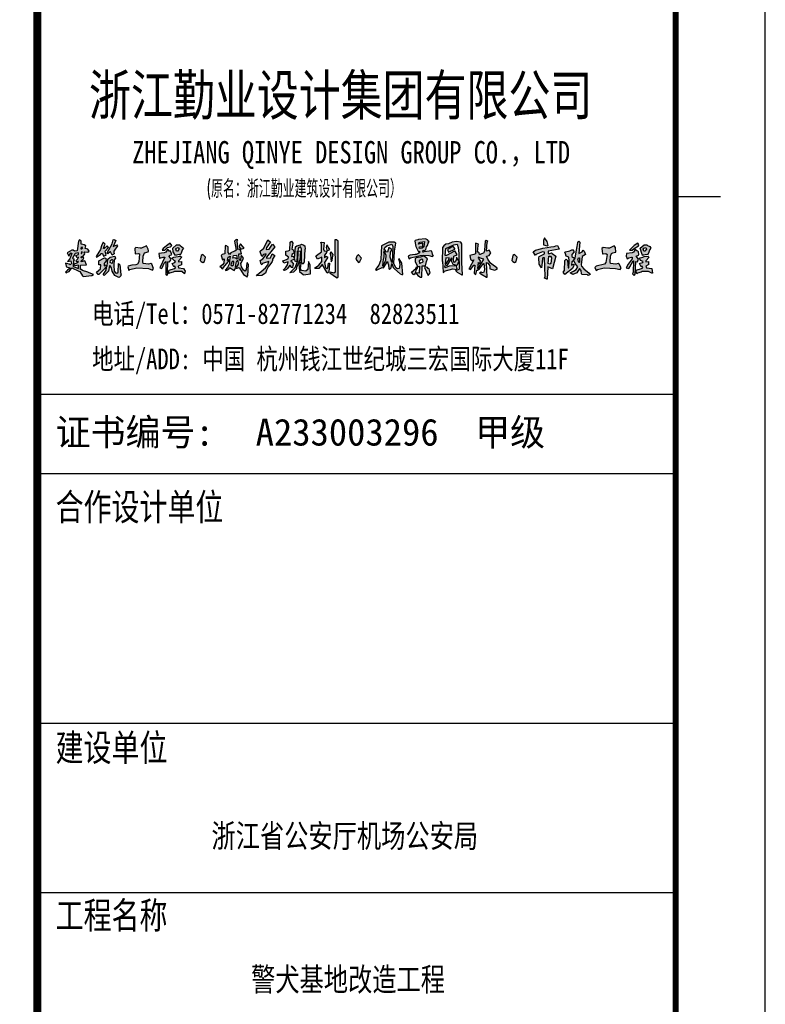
# Model space of a CAD drawing. Extents: x -345179 to -55199, y 109828 to 309166.
# Tile 18 of 30: x -179589 to -171270, y 272958 to 283944. Entities that reach past the tile are written whole.
import ezdxf
from ezdxf.enums import TextEntityAlignment as Align

# ---------------------------------------------------------------- set-up
doc = ezdxf.new("R2010")
doc.units = 0
doc.header["$LTSCALE"] = 1000
doc.header["$MEASUREMENT"] = 0
doc.layers.get('0').update_dxf_attribs({"color": 252})
doc.layers.add('图框', color=103, linetype='Continuous')
doc.styles.add('TSSD_Dimension', font='Tssdeng.shx', dxfattribs={"width": 0.7, "bigfont": 'tssdchn.shx'})
doc.styles.add('图框', font='txt', dxfattribs={"width": 0.8})

# ---------------------------------------------------------------- blocks, each defined once
blk = doc.blocks.new('艺术字')
h = blk.add_hatch(color=256)
h.dxf.hatch_style = 1
h.paths.add_polyline_path([(14.706, -0.076), (14.72, -0.049), (14.734, -0.049), (14.748, 0.285), (14.79, 0.271), (14.804, 0.299), (14.818, 0.34), (14.762, 0.424), (14.818, 0.451), (14.831, 0.465), (14.818, 0.535), (14.804, 0.549), (14.776, 0.562), (14.734, 0.59), (14.706, 0.549), (14.693, 0.521), (14.651, 0.507), (14.512, 0.493), (14.498, 0.424), (14.526, 0.354), (14.568, 0.382), (14.637, 0.396), (14.651, 0.396), (14.651, 0.354), (14.554, 0.215), (14.498, 0.118), (14.568, 0.104), (14.595, 0.146), (14.679, 0.299), (14.693, 0.299), (14.679, 0.007), (14.665, -0.035)])
h.paths.add_polyline_path([(14.776, -0.035), (14.748, 0.049), (14.762, 0.062), (14.901, 0.104), (14.929, 0.118), (14.915, 0.16), (14.887, 0.146), (14.859, 0.201), (14.845, 0.229), (14.859, 0.243), (14.929, 0.257), (14.943, 0.285), (14.873, 0.312), (14.845, 0.368), (14.859, 0.382), (14.929, 0.396), (14.97, 0.41), (15.068, 0.424), (15.081, 0.396), (15.095, 0.396), (15.012, 0.299), (15.012, 0.271), (15.081, 0.285), (15.081, 0.201), (15.068, 0.201), (15.012, 0.16), (15.026, 0.118), (15.165, 0.104), (15.179, -0.021), (15.165, -0.021), (15.081, 0.021), (14.915, 0.021), (14.887, 0.007), (14.79, -0.021)])
h.paths.add_polyline_path([(14.97, 0.549), (14.956, 0.549), (14.943, 0.604), (14.956, 0.632), (15.012, 0.646), (15.026, 0.604), (14.984, 0.549)], flags=16)
h.paths.add_polyline_path([(14.929, 0.437), (14.915, 0.465), (14.859, 0.632), (14.97, 0.715), (15.04, 0.715), (15.054, 0.701), (15.109, 0.674), (15.137, 0.632), (15.109, 0.59), (15.068, 0.479), (15.054, 0.451), (15.04, 0.465), (14.943, 0.451)])
h.paths.add_polyline_path([(14.582, 0.576), (14.651, 0.576), (14.706, 0.618), (14.818, 0.687), (14.831, 0.715), (14.804, 0.757), (14.706, 0.701)])
h.paths.add_polyline_path([(13.721, 0.049), (13.762, 0.076), (13.929, 0.118), (14.22, 0.104), (14.345, 0.076), (14.373, 0.118), (14.318, 0.215), (14.29, 0.229), (14.234, 0.215), (14.095, 0.229), (14.082, 0.271), (14.095, 0.424), (14.123, 0.493), (14.151, 0.507), (14.22, 0.521), (14.234, 0.521), (14.22, 0.646), (14.193, 0.687), (14.068, 0.632), (14.026, 0.632), (13.901, 0.646), (13.873, 0.618), (13.887, 0.479), (13.901, 0.479), (13.97, 0.493), (14.012, 0.465), (13.97, 0.257), (13.943, 0.215), (13.721, 0.16), (13.693, 0.132)])
h.paths.add_polyline_path([(13.512, -0.076), (13.498, -0.062), (13.359, -0.049), (13.346, -0.035), (13.332, 0.049), (13.29, 0.104), (13.221, -0.007), (13.123, -0.049), (13.054, -0.007), (13.137, 0.035), (13.207, 0.076), (13.248, 0.146), (13.179, 0.229), (13.165, 0.271), (13.137, 0.299), (13.096, 0.271), (13.082, 0.187), (13.137, 0.215), (13.151, 0.201), (13.137, 0.16), (13.109, 0.104), (12.915, -0.049), (12.873, 0.007), (12.901, 0.049), (12.915, 0.312), (12.943, 0.34), (12.984, 0.312), (12.998, 0.118), (13.012, 0.118), (13.026, 0.299), (13.012, 0.396), (12.943, 0.424), (12.929, 0.479), (12.915, 0.521), (12.929, 0.535), (13.04, 0.562), (13.109, 0.59), (13.151, 0.535), (13.096, 0.465), (13.096, 0.41), (13.123, 0.396), (13.151, 0.382), (13.137, 0.299), (13.179, 0.368), (13.207, 0.535), (13.234, 0.674), (13.248, 0.771), (13.276, 0.812), (13.304, 0.785), (13.276, 0.493), (13.359, 0.535), (13.387, 0.576), (13.415, 0.549), (13.443, 0.465), (13.359, 0.41), (13.332, 0.201), (13.346, 0.16), (13.401, 0.09), (13.54, -0.021), (13.568, -0.049)])
h.paths.add_polyline_path([(13.29, 0.257), (13.276, 0.257), (13.248, 0.34), (13.262, 0.382), (13.29, 0.382)], flags=16)
h.paths.add_polyline_path([(12.457, 0.687), (12.485, 0.701), (12.457, 0.799), (12.387, 0.896), (12.36, 0.826), (12.36, 0.715)])
h.paths.add_polyline_path([(12.526, 0.215), (12.485, 0.229), (12.498, 0.424), (12.54, 0.424), (12.568, 0.382), (12.554, 0.229)], flags=16)
h.paths.add_polyline_path([(12.443, -0.174), (12.415, -0.16), (12.387, -0.146), (12.401, -0.104), (12.387, 0.382), (12.346, 0.382), (12.332, 0.354), (12.318, 0.187), (12.304, 0.118), (12.248, 0.215), (12.235, 0.382), (12.248, 0.41), (12.387, 0.479), (12.387, 0.521), (12.332, 0.535), (12.165, 0.465), (12.151, 0.437), (12.096, 0.535), (12.151, 0.576), (12.318, 0.618), (12.346, 0.632), (12.457, 0.646), (12.554, 0.66), (12.637, 0.674), (12.679, 0.687), (12.721, 0.701), (12.748, 0.646), (12.762, 0.604), (12.485, 0.549), (12.485, 0.493), (12.526, 0.493), (12.568, 0.507), (12.582, 0.493), (12.679, 0.424), (12.596, 0.09), (12.471, 0.146), (12.457, -0.174)])
h.paths.add_polyline_path([(11.61, 0.257), (11.651, 0.285), (11.679, 0.396), (11.61, 0.465), (11.568, 0.437), (11.54, 0.312), (11.568, 0.285)])
h.paths.add_polyline_path([(10.888, -0.118), (10.901, -0.118), (10.888, 0.257), (10.915, 0.243), (10.971, 0.174), (10.971, 0.16), (10.971, 0.09), (11.096, 0.062), (11.165, 0.09), (11.151, 0.118), (11.026, 0.215), (10.985, 0.243), (10.915, 0.34), (10.888, 0.424), (10.957, 0.437), (10.999, 0.507), (10.957, 0.576), (10.888, 0.549), (10.901, 0.785), (10.915, 0.799), (10.874, 0.826), (10.846, 0.812), (10.832, 0.576), (10.818, 0.507), (10.721, 0.465), (10.707, 0.465), (10.693, 0.507), (10.665, 0.521), (10.651, 0.521), (10.665, 0.701), (10.679, 0.729), (10.651, 0.743), (10.596, 0.757), (10.596, 0.479), (10.554, 0.465), (10.457, 0.437), (10.471, 0.34), (10.513, 0.312), (10.554, 0.326), (10.443, 0.118), (10.429, 0.09), (10.471, 0.076), (10.554, 0.187), (10.582, 0.187), (10.568, -0.021), (10.61, -0.049), (10.638, 0.062), (10.651, 0.062), (10.707, 0.09), (10.804, 0.229), (10.818, 0.229), (10.832, 0.076), (10.818, 0.007), (10.776, -0.007), (10.749, 0.007), (10.707, -0.021), (10.735, -0.035)])
h.paths.add_polyline_path([(10.665, 0.104), (10.818, 0.34), (10.721, 0.368), (10.721, 0.382), (10.679, 0.396), (10.665, 0.368), (10.721, 0.299), (10.707, 0.215), (10.665, 0.257), (10.651, 0.104)], flags=16)
h.paths.add_polyline_path([(10.249, -0.062), (10.263, -0.062), (10.249, 0.257), (10.249, 0.743), (10.221, 0.785), (10.11, 0.799), (9.999, 0.785), (9.902, 0.743), (9.832, 0.729), (9.777, 0.687), (9.749, 0.646), (9.735, 0.285), (9.749, 0.285), (9.763, 0.007), (9.777, -0.007), (9.79, 0.035), (10.013, 0.09), (10.11, 0.076), (10.124, 0.104), (10.11, 0.174), (9.915, 0.16), (9.818, 0.118), (9.804, 0.174), (9.874, 0.187), (9.985, 0.382), (9.971, 0.299), (10.013, 0.215), (10.11, 0.187), (10.138, 0.201), (10.165, 0.285), (10.152, 0.326), (10.11, 0.396), (10.096, 0.326), (10.082, 0.285), (10.054, 0.257), (10.027, 0.299), (10.04, 0.424), (10.096, 0.451), (10.124, 0.465), (10.068, 0.562), (10.054, 0.549), (9.846, 0.437), (9.818, 0.437), (9.832, 0.618), (10.04, 0.715), (10.124, 0.729), (10.152, 0.646), (10.165, 0.493), (10.179, 0.09), (10.165, 0.076), (10.124, 0.062), (10.082, 0.049), (10.124, 0.007)])
h.paths.add_polyline_path([(9.902, 0.521), (10.068, 0.604), (10.068, 0.618), (10.027, 0.66), (10.013, 0.674), (9.999, 0.66), (9.874, 0.59)], flags=17)
h.paths.add_polyline_path([(9.832, 0.215), (9.846, 0.229), (9.915, 0.34), (9.915, 0.382), (9.888, 0.368), (9.832, 0.382), (9.818, 0.215)], flags=16)
h.paths.add_polyline_path([(9.166, 0.618), (9.138, 0.632), (9.152, 0.66), (9.235, 0.674), (9.235, 0.757), (9.124, 0.729), (9.138, 0.771), (9.166, 0.785), (9.277, 0.799), (9.263, 0.66), (9.221, 0.632)], flags=16)
h.paths.add_polyline_path([(8.874, 0.354), (8.916, 0.382), (9.068, 0.41), (9.166, 0.437), (9.263, 0.451), (9.388, 0.437), (9.485, 0.41), (9.513, 0.437), (9.499, 0.437), (9.471, 0.549), (9.443, 0.562), (9.402, 0.549), (9.263, 0.535), (9.249, 0.521), (9.235, 0.521), (9.249, 0.576), (9.277, 0.562), (9.318, 0.59), (9.332, 0.66), (9.36, 0.701), (9.374, 0.757), (9.402, 0.799), (9.388, 0.799), (9.36, 0.84), (9.304, 0.868), (9.124, 0.854), (9.11, 0.84), (9.041, 0.826), (9.027, 0.812), (9.054, 0.674), (9.124, 0.535), (9.152, 0.549), (9.152, 0.507), (9.068, 0.465), (9.041, 0.465), (8.902, 0.451), (8.888, 0.437), (8.86, 0.424)])
h.paths.add_polyline_path([(9.166, 0.243), (9.249, 0.271), (9.235, 0.326), (9.207, 0.34), (9.138, 0.299), (9.152, 0.243)], flags=16)
h.paths.add_polyline_path([(9.374, -0.076), (9.429, -0.007), (9.402, 0.09), (9.374, 0.104), (9.36, 0.132), (9.291, 0.146), (9.277, 0.132)])
h.paths.add_polyline_path([(9.179, -0.118), (9.207, -0.118), (9.221, 0.174), (9.304, 0.174), (9.332, 0.285), (9.36, 0.354), (9.277, 0.41), (9.249, 0.424), (9.179, 0.396), (9.068, 0.382), (9.041, 0.354), (9.041, 0.271), (9.11, 0.146), (9.152, 0.16), (9.138, -0.021), (9.054, -0.007), (9.11, -0.076)])
h.paths.add_polyline_path([(9.013, -0.062), (8.999, -0.049), (8.943, 0.007), (9.054, 0.104), (9.082, 0.146), (9.096, 0.132), (9.068, 0.076), (9.054, 0.049), (9.041, -0.021)])
h.paths.add_polyline_path([(8.693, -0.049), (8.721, -0.049), (8.693, 0.243), (8.624, 0.354), (8.61, 0.34), (8.624, 0.299), (8.638, 0.201), (8.624, 0.104), (8.582, 0.09), (8.541, 0.118), (8.485, 0.229), (8.499, 0.549), (8.541, 0.757), (8.513, 0.771), (8.499, 0.785), (8.36, 0.785), (8.18, 0.701), (8.166, 0.687), (8.152, 0.34), (8.138, 0.299), (8.096, 0.187), (8.013, 0.076), (8.041, 0.062), (8.068, 0.076), (8.18, 0.132), (8.221, 0.118), (8.318, 0.285), (8.332, 0.243), (8.346, 0.201), (8.36, 0.104), (8.374, 0.076), (8.416, 0.118), (8.43, 0.229), (8.471, 0.132), (8.499, 0.09), (8.652, -0.035)])
h.paths.add_polyline_path([(8.443, 0.257), (8.43, 0.257), (8.388, 0.396), (8.402, 0.521), (8.416, 0.549), (8.43, 0.59), (8.36, 0.646), (8.318, 0.521), (8.291, 0.535), (8.263, 0.576), (8.235, 0.59), (8.249, 0.646), (8.305, 0.687), (8.43, 0.729), (8.457, 0.674)], flags=16)
h.paths.add_polyline_path([(8.207, 0.174), (8.263, 0.285), (8.277, 0.326), (8.291, 0.437), (8.235, 0.562), (8.221, 0.507), (8.235, 0.507), (8.221, 0.34), (8.207, 0.34), (8.193, 0.174)], flags=16)
h.paths.add_polyline_path([(7.568, 0.257), (7.61, 0.285), (7.652, 0.368), (7.582, 0.451), (7.568, 0.465), (7.527, 0.424), (7.499, 0.34)])
h.paths.add_polyline_path([(6.763, 0.562), (6.832, 0.59), (6.749, 0.715), (6.735, 0.646), (6.749, 0.576)])
h.paths.add_polyline_path([(6.86, 0.271), (6.888, 0.312), (6.902, 0.382), (6.916, 0.465), (6.86, 0.535), (6.832, 0.493), (6.846, 0.465)], flags=17)
h.paths.add_polyline_path([(7.013, -0.146), (7.027, -0.118), (7.041, -0.118), (7.041, 0.812), (6.999, 0.84), (6.957, 0.84), (6.971, 0.007), (6.93, -0.021), (6.846, 0.007), (6.832, -0.007), (6.999, -0.132)])
h.paths.add_polyline_path([(6.763, -0.021), (6.749, 0.007), (6.638, 0.201), (6.624, 0.201), (6.541, 0.104), (6.444, 0.104), (6.458, 0.132), (6.541, 0.187), (6.624, 0.285), (6.624, 0.396), (6.513, 0.34), (6.471, 0.424), (6.485, 0.437), (6.61, 0.535), (6.61, 0.729), (6.596, 0.771), (6.61, 0.785), (6.68, 0.771), (6.666, 0.604), (6.68, 0.562), (6.735, 0.549), (6.749, 0.521), (6.694, 0.451), (6.694, 0.382), (6.735, 0.424), (6.777, 0.396), (6.749, 0.354), (6.694, 0.257), (6.721, 0.132), (6.749, 0.09), (6.777, 0.118), (6.791, 0.243), (6.819, 0.243), (6.805, 0.007)])
h.paths.add_polyline_path([(6.152, -0.062), (6.319, -0.035), (6.333, -0.035), (6.319, 0.187), (6.305, 0.229), (6.277, 0.285), (6.263, 0.076), (6.208, 0.035), (6.096, 0.049), (6.069, 0.09), (6.083, 0.243), (6.069, 0.257), (6.055, 0.271), (6.041, 0.243), (6.027, 0.229), (6.041, 0.021), (6.138, -0.049)])
h.paths.add_polyline_path([(5.791, -0.007), (5.93, 0.132), (5.985, 0.257), (5.999, 0.299), (6.013, 0.521), (5.985, 0.549), (5.985, 0.437), (5.971, 0.285), (5.944, 0.271), (5.916, 0.34), (5.819, 0.299), (5.819, 0.285), (5.846, 0.271), (5.888, 0.215), (5.874, 0.187), (5.86, 0.118), (5.846, 0.132), (5.791, 0.187), (5.777, 0.16), (5.735, 0.104), (5.708, 0.076), (5.652, 0.049), (5.624, 0.062), (5.68, 0.118), (5.735, 0.201), (5.749, 0.271), (5.638, 0.243), (5.61, 0.299), (5.638, 0.312), (5.749, 0.354), (5.763, 0.396), (5.694, 0.451), (5.694, 0.549), (5.749, 0.562), (5.791, 0.576), (5.805, 0.785), (5.833, 0.812), (5.874, 0.757), (5.846, 0.604), (5.874, 0.59), (5.888, 0.562), (5.902, 0.521), (5.888, 0.493), (5.846, 0.465), (5.833, 0.41), (5.874, 0.424), (5.888, 0.41), (5.902, 0.368), (5.916, 0.368), (5.944, 0.66), (5.971, 0.687), (6.069, 0.715), (6.096, 0.729), (6.138, 0.715), (6.18, 0.687), (6.194, 0.604), (6.18, 0.604), (6.166, 0.271), (6.138, 0.215), (6.096, 0.257), (6.096, 0.604), (6.069, 0.66), (6.027, 0.646), (6.013, 0.618), (5.999, 0.549), (6.013, 0.562), (6.069, 0.549), (6.055, 0.312), (6.041, 0.312), (5.999, 0.201), (5.971, 0.16), (5.958, 0.076), (5.888, 0.007)])
h.paths.add_polyline_path([(4.68, -0.118), (4.694, -0.09), (4.708, -0.09), (4.722, 0.215), (4.708, 0.215), (4.694, 0.257), (4.68, 0.243), (4.666, 0.076), (4.638, 0.035), (4.597, 0.062), (4.541, 0.146), (4.527, 0.229), (4.541, 0.257), (4.597, 0.368), (4.541, 0.437), (4.527, 0.424), (4.513, 0.312), (4.499, 0.312), (4.486, 0.354), (4.472, 0.479), (4.541, 0.479), (4.527, 0.562), (4.486, 0.604), (4.444, 0.59), (4.43, 0.826), (4.444, 0.84), (4.402, 0.854), (4.361, 0.812), (4.402, 0.576), (4.374, 0.549), (4.305, 0.521), (4.263, 0.507), (4.236, 0.465), (4.208, 0.507), (4.194, 0.507), (4.194, 0.66), (4.138, 0.701), (4.124, 0.687), (4.111, 0.479), (4.041, 0.465), (4.013, 0.437), (4.055, 0.326), (4.097, 0.354), (4.083, 0.243), (4.055, 0.201), (3.986, 0.146), (4, 0.146), (4.041, 0.09), (4.069, 0.104), (4.069, 0.118), (4.166, 0.229), (4.222, 0.312), (4.236, 0.312), (4.236, 0.229), (4.18, 0.132), (4.124, 0.062), (4.138, 0.049), (4.166, 0.062), (4.222, 0.104), (4.236, 0.132), (4.347, 0.062), (4.361, 0.049), (4.374, 0.09), (4.458, 0.118), (4.486, 0.132), (4.597, -0.049), (4.68, -0.104)])
h.paths.add_polyline_path([(4.93, -0.09), (4.944, -0.062), (5.055, 0.021), (5.166, 0.118), (5.222, 0.201), (5.249, 0.285), (5.11, 0.243), (5.083, 0.229), (5.069, 0.201), (5.055, 0.215), (5.027, 0.312), (5.097, 0.354), (5.166, 0.437), (5.18, 0.479), (5.11, 0.465), (5.069, 0.41), (5.027, 0.535), (5.027, 0.549), (5.124, 0.632), (5.222, 0.84), (5.291, 0.785), (5.249, 0.729), (5.222, 0.687), (5.194, 0.646), (5.18, 0.59), (5.263, 0.604), (5.277, 0.632), (5.347, 0.729), (5.402, 0.66), (5.333, 0.576), (5.194, 0.396), (5.194, 0.368), (5.291, 0.382), (5.333, 0.479), (5.402, 0.437), (5.347, 0.34), (5.347, 0.312), (5.333, 0.285), (5.305, 0.229), (5.235, 0.146), (5.194, 0.062), (5.166, -0.021), (5.069, -0.076)])
h.paths.add_polyline_path([(4.527, 0.604), (4.611, 0.632), (4.527, 0.729), (4.513, 0.743), (4.472, 0.674)], flags=17)
h.paths.add_polyline_path([(4.43, 0.34), (4.388, 0.368), (4.361, 0.382), (4.319, 0.368), (4.333, 0.437), (4.416, 0.451)], flags=16)
h.paths.add_polyline_path([(4.402, 0.132), (4.388, 0.132), (4.402, 0.243), (4.416, 0.271), (4.43, 0.312), (4.444, 0.312), (4.458, 0.215)], flags=16)
h.paths.add_polyline_path([(4.305, 0.174), (4.333, 0.187), (4.347, 0.285), (4.305, 0.285), (4.263, 0.201)], flags=16)
h.paths.add_polyline_path([(4.194, 0.312), (4.18, 0.312), (4.194, 0.396), (4.249, 0.424), (4.236, 0.312), (4.222, 0.326)], flags=16)
h.paths.add_polyline_path([(3.541, 0.257), (3.583, 0.285), (3.611, 0.396), (3.541, 0.465), (3.5, 0.437), (3.472, 0.312), (3.5, 0.285)])
h.paths.add_polyline_path([(2.611, -0.076), (2.639, -0.035), (2.625, 0.007), (2.639, 0.257), (2.652, 0.285), (2.68, 0.271), (2.708, 0.312), (2.722, 0.34), (2.666, 0.41), (2.68, 0.437), (2.736, 0.465), (2.708, 0.549), (2.694, 0.562), (2.68, 0.549), (2.666, 0.549), (2.652, 0.576), (2.625, 0.59), (2.597, 0.549), (2.583, 0.521), (2.541, 0.507), (2.402, 0.493), (2.416, 0.368), (2.43, 0.368), (2.514, 0.396), (2.555, 0.396), (2.43, 0.118), (2.472, 0.104), (2.486, 0.118), (2.541, 0.243), (2.583, 0.285), (2.583, -0.049)])
h.paths.add_polyline_path([(2.666, -0.035), (2.652, 0.021), (2.666, 0.062), (2.805, 0.104), (2.833, 0.118), (2.819, 0.16), (2.791, 0.146), (2.764, 0.201), (2.75, 0.229), (2.819, 0.257), (2.833, 0.285), (2.805, 0.299), (2.736, 0.368), (2.791, 0.396), (2.958, 0.424), (3, 0.396), (2.916, 0.299), (2.916, 0.271), (2.986, 0.285), (2.986, 0.201), (2.902, 0.16), (2.916, 0.118), (3.041, 0.104), (3.083, 0.035), (3.069, -0.035), (3, 0.021), (2.805, 0.021), (2.777, 0.007), (2.68, -0.021)])
h.paths.add_polyline_path([(2.875, 0.549), (2.861, 0.549), (2.847, 0.604), (2.861, 0.632), (2.902, 0.646), (2.93, 0.604), (2.889, 0.549)], flags=16)
h.paths.add_polyline_path([(2.833, 0.437), (2.777, 0.535), (2.764, 0.632), (2.861, 0.715), (2.944, 0.715), (2.958, 0.701), (3.041, 0.632), (3.014, 0.59), (2.972, 0.479), (2.958, 0.451), (2.93, 0.465), (2.861, 0.451)])
h.paths.add_polyline_path([(2.486, 0.576), (2.555, 0.576), (2.625, 0.646), (2.708, 0.66), (2.736, 0.701), (2.694, 0.757), (2.639, 0.715), (2.597, 0.687), (2.514, 0.618)])
h.paths.add_polyline_path([(1.625, 0.049), (1.653, 0.076), (1.833, 0.118), (2.139, 0.104), (2.236, 0.062), (2.264, 0.104), (2.222, 0.215), (2.194, 0.229), (2.139, 0.215), (2, 0.229), (1.986, 0.271), (2, 0.424), (2.028, 0.507), (2.125, 0.535), (2.139, 0.562), (2.125, 0.604), (2.083, 0.687), (1.958, 0.632), (1.916, 0.632), (1.805, 0.646), (1.778, 0.618), (1.791, 0.479), (1.875, 0.493), (1.903, 0.479), (1.889, 0.271), (1.847, 0.215), (1.805, 0.201), (1.708, 0.187), (1.611, 0.16), (1.597, 0.146)])
h.paths.add_polyline_path([(1.375, -0.132), (1.347, -0.118), (1.264, -0.076), (1.194, 0.035), (1.18, 0.118), (1.139, 0.174), (1.125, 0.174), (1.097, 0.035), (0.986, -0.076), (0.958, -0.049), (0.986, -0.021), (1.042, 0.062), (1.055, 0.174), (1, 0.09), (0.847, -0.049), (0.833, -0.049), (0.792, 0.007), (0.889, 0.09), (0.903, 0.201), (0.847, 0.201), (0.847, 0.299), (1, 0.382), (1.028, 0.368), (1.042, 0.299), (0.986, 0.229), (0.986, 0.174), (1.042, 0.201), (1.055, 0.174), (1.069, 0.174), (1.083, 0.34), (1.139, 0.396), (1.264, 0.424), (1.278, 0.368), (1.25, 0.326), (1.236, 0.187), (1.25, 0.035), (1.278, -0.007), (1.319, -0.021), (1.347, 0.007), (1.361, 0.229), (1.389, 0.201), (1.416, -0.049), (1.43, -0.062), (1.416, -0.09)])
h.paths.add_polyline_path([(1.194, 0.229), (1.139, 0.257), (1.153, 0.312), (1.194, 0.34), (1.208, 0.312)], flags=16)
h.paths.add_polyline_path([(1.194, 0.451), (1.153, 0.535), (1.139, 0.535), (1.083, 0.479), (1.069, 0.507), (1.194, 0.743), (1.222, 0.84), (1.25, 0.854), (1.292, 0.826), (1.222, 0.674), (1.319, 0.715), (1.333, 0.687), (1.236, 0.549), (1.236, 0.521), (1.25, 0.479)])
h.paths.add_polyline_path([(0.403, 0.604), (0.389, 0.604), (0.403, 0.66), (0.431, 0.618)], flags=16)
h.paths.add_polyline_path([(0.403, 0.493), (0.431, 0.521), (0.403, 0.535), (0.389, 0.493)], flags=16)
h.paths.add_polyline_path([(0.792, 0.396), (0.889, 0.465), (0.903, 0.493), (0.944, 0.493), (0.972, 0.424), (1.042, 0.451), (1.014, 0.549), (1.097, 0.646), (1.069, 0.687), (0.986, 0.618), (0.972, 0.618), (1, 0.701), (1.014, 0.729), (0.972, 0.771), (0.958, 0.785), (0.917, 0.687), (0.889, 0.59), (0.847, 0.521), (0.778, 0.41)])
h.paths.add_polyline_path([(0.444, -0.104), (0.667, -0.076), (0.708, -0.049), (0.597, -0.007), (0.569, 0.007), (0.431, 0.049), (0.389, 0.076), (0.375, 0.076), (0.375, 0.187), (0.528, 0.201), (0.486, 0.299), (0.389, 0.271), (0.403, 0.312), (0.444, 0.34), (0.458, 0.382), (0.444, 0.396), (0.403, 0.382), (0.389, 0.382), (0.403, 0.41), (0.444, 0.424), (0.486, 0.479), (0.472, 0.521), (0.486, 0.535), (0.569, 0.521), (0.597, 0.549), (0.569, 0.604), (0.5, 0.618), (0.514, 0.687), (0.472, 0.715), (0.403, 0.729), (0.389, 0.729), (0.389, 0.812), (0.347, 0.84), (0.319, 0.812), (0.292, 0.562), (0.222, 0.549), (0.181, 0.576), (0.153, 0.576), (0.028, 0.507), (0.069, 0.424), (0.125, 0.507), (0.153, 0.493), (0.097, 0.354), (0.042, 0.285), (0.125, 0.299), (0.139, 0.229), (0.111, 0.201), (0.083, 0.215), (0.014, 0.229), (-0.014, 0.243), (0, 0.16), (0.014, 0.146), (0.097, 0.118), (0.083, 0.09), (0.042, 0.062), (-0.014, 0.007), (0.014, -0.007), (0.028, 0.007), (0.083, 0.021), (0.153, 0.118), (0.333, 0.035), (0.361, 0.021), (0.431, -0.09)])
h.paths.add_polyline_path([(0.319, 0.104), (0.319, 0.187), (0.236, 0.174), (0.194, 0.215), (0.306, 0.257), (0.319, 0.285), (0.306, 0.285), (0.278, 0.271), (0.25, 0.299), (0.306, 0.354), (0.319, 0.396), (0.292, 0.382), (0.25, 0.437), (0.319, 0.465), (0.319, 0.507), (0.236, 0.493), (0.167, 0.368), (0.194, 0.354), (0.208, 0.326), (0.194, 0.299), (0.181, 0.16), (0.208, 0.146)], flags=16)
for points in [[(0.444, -0.104), (0.667, -0.076), (0.708, -0.049), (0.597, -0.007), (0.569, 0.007), (0.431, 0.049), (0.389, 0.076), (0.375, 0.076), (0.375, 0.187), (0.528, 0.201), (0.486, 0.299), (0.389, 0.271), (0.403, 0.312), (0.444, 0.34), (0.458, 0.382), (0.444, 0.396), (0.403, 0.382), (0.389, 0.382), (0.403, 0.41), (0.444, 0.424), (0.486, 0.479), (0.472, 0.521), (0.486, 0.535), (0.569, 0.521), (0.597, 0.549), (0.569, 0.604), (0.5, 0.618), (0.514, 0.687), (0.472, 0.715), (0.403, 0.729), (0.389, 0.729), (0.389, 0.812), (0.347, 0.84), (0.319, 0.812), (0.292, 0.562), (0.222, 0.549), (0.181, 0.576), (0.153, 0.576), (0.028, 0.507), (0.069, 0.424), (0.125, 0.507), (0.153, 0.493), (0.097, 0.354), (0.042, 0.285), (0.125, 0.299), (0.139, 0.229), (0.111, 0.201), (0.083, 0.215), (0.014, 0.229), (-0.014, 0.243), (0, 0.16), (0.014, 0.146), (0.097, 0.118), (0.083, 0.09), (0.042, 0.062), (-0.014, 0.007), (0.014, -0.007), (0.028, 0.007), (0.083, 0.021), (0.153, 0.118), (0.333, 0.035), (0.361, 0.021), (0.431, -0.09), (0.444, -0.104)], [(0.792, 0.396), (0.889, 0.465), (0.903, 0.493), (0.944, 0.493), (0.972, 0.424), (1.042, 0.451), (1.014, 0.549), (1.097, 0.646), (1.069, 0.687), (0.986, 0.618), (0.972, 0.618), (1, 0.701), (1.014, 0.729), (0.972, 0.771), (0.958, 0.785), (0.917, 0.687), (0.889, 0.59), (0.847, 0.521), (0.778, 0.41), (0.792, 0.396)], [(1.194, 0.451), (1.153, 0.535), (1.139, 0.535), (1.083, 0.479), (1.069, 0.507), (1.194, 0.743), (1.222, 0.84), (1.25, 0.854), (1.292, 0.826), (1.222, 0.674), (1.319, 0.715), (1.333, 0.687), (1.236, 0.549), (1.236, 0.521), (1.25, 0.479), (1.194, 0.451)], [(4.68, -0.118), (4.694, -0.09), (4.708, -0.09), (4.722, 0.215), (4.708, 0.215), (4.694, 0.257), (4.68, 0.243), (4.666, 0.076), (4.638, 0.035), (4.597, 0.062), (4.541, 0.146), (4.527, 0.229), (4.541, 0.257), (4.597, 0.368), (4.541, 0.437), (4.527, 0.424), (4.513, 0.312), (4.499, 0.312), (4.486, 0.354), (4.472, 0.479), (4.541, 0.479), (4.527, 0.562), (4.486, 0.604), (4.444, 0.59), (4.43, 0.826), (4.444, 0.84), (4.402, 0.854), (4.361, 0.812), (4.402, 0.576), (4.374, 0.549), (4.305, 0.521), (4.263, 0.507), (4.236, 0.465), (4.208, 0.507), (4.194, 0.507), (4.194, 0.66), (4.138, 0.701), (4.124, 0.687), (4.111, 0.479), (4.041, 0.465), (4.013, 0.437), (4.055, 0.326), (4.097, 0.354), (4.083, 0.243), (4.055, 0.201), (3.986, 0.146), (4, 0.146), (4.041, 0.09), (4.069, 0.104), (4.069, 0.118), (4.166, 0.229), (4.222, 0.312), (4.236, 0.312), (4.236, 0.229), (4.18, 0.132), (4.124, 0.062), (4.138, 0.049), (4.166, 0.062), (4.222, 0.104), (4.236, 0.132), (4.347, 0.062), (4.361, 0.049), (4.374, 0.09), (4.458, 0.118), (4.486, 0.132), (4.597, -0.049), (4.68, -0.104), (4.68, -0.118)], [(4.93, -0.09), (4.944, -0.062), (5.055, 0.021), (5.166, 0.118), (5.222, 0.201), (5.249, 0.285), (5.11, 0.243), (5.083, 0.229), (5.069, 0.201), (5.055, 0.215), (5.027, 0.312), (5.097, 0.354), (5.166, 0.437), (5.18, 0.479), (5.11, 0.465), (5.069, 0.41), (5.027, 0.535), (5.027, 0.549), (5.124, 0.632), (5.222, 0.84), (5.291, 0.785), (5.249, 0.729), (5.222, 0.687), (5.194, 0.646), (5.18, 0.59), (5.263, 0.604), (5.277, 0.632), (5.347, 0.729), (5.402, 0.66), (5.333, 0.576), (5.194, 0.396), (5.194, 0.368), (5.291, 0.382), (5.333, 0.479), (5.402, 0.437), (5.347, 0.34), (5.347, 0.312), (5.333, 0.285), (5.305, 0.229), (5.235, 0.146), (5.194, 0.062), (5.166, -0.021), (5.069, -0.076), (4.93, -0.09)], [(5.791, -0.007), (5.93, 0.132), (5.985, 0.257), (5.999, 0.299), (6.013, 0.521), (5.985, 0.549), (5.985, 0.437), (5.971, 0.285), (5.944, 0.271), (5.916, 0.34), (5.819, 0.299), (5.819, 0.285), (5.846, 0.271), (5.888, 0.215), (5.874, 0.187), (5.86, 0.118), (5.846, 0.132), (5.791, 0.187), (5.777, 0.16), (5.735, 0.104), (5.708, 0.076), (5.652, 0.049), (5.624, 0.062), (5.68, 0.118), (5.735, 0.201), (5.749, 0.271), (5.638, 0.243), (5.61, 0.299), (5.638, 0.312), (5.749, 0.354), (5.763, 0.396), (5.694, 0.451), (5.694, 0.549), (5.749, 0.562), (5.791, 0.576), (5.805, 0.785), (5.833, 0.812), (5.874, 0.757), (5.846, 0.604), (5.874, 0.59), (5.888, 0.562), (5.902, 0.521), (5.888, 0.493), (5.846, 0.465), (5.833, 0.41), (5.874, 0.424), (5.888, 0.41), (5.902, 0.368), (5.916, 0.368), (5.944, 0.66), (5.971, 0.687), (6.069, 0.715), (6.096, 0.729), (6.138, 0.715), (6.18, 0.687), (6.194, 0.604), (6.18, 0.604), (6.166, 0.271), (6.138, 0.215), (6.096, 0.257), (6.096, 0.604), (6.069, 0.66), (6.027, 0.646), (6.013, 0.618), (5.999, 0.549), (6.013, 0.562), (6.069, 0.549), (6.055, 0.312), (6.041, 0.312), (5.999, 0.201), (5.971, 0.16), (5.958, 0.076), (5.888, 0.007), (5.791, -0.007)], [(6.763, -0.021), (6.749, 0.007), (6.638, 0.201), (6.624, 0.201), (6.541, 0.104), (6.444, 0.104), (6.458, 0.132), (6.541, 0.187), (6.624, 0.285), (6.624, 0.396), (6.513, 0.34), (6.471, 0.424), (6.485, 0.437), (6.61, 0.535), (6.61, 0.729), (6.596, 0.771), (6.61, 0.785), (6.68, 0.771), (6.666, 0.604), (6.68, 0.562), (6.735, 0.549), (6.749, 0.521), (6.694, 0.451), (6.694, 0.382), (6.735, 0.424), (6.777, 0.396), (6.749, 0.354), (6.694, 0.257), (6.721, 0.132), (6.749, 0.09), (6.777, 0.118), (6.791, 0.243), (6.819, 0.243), (6.805, 0.007), (6.763, -0.021)], [(7.013, -0.146), (7.027, -0.118), (7.041, -0.118), (7.041, 0.812), (6.999, 0.84), (6.957, 0.84), (6.971, 0.007), (6.93, -0.021), (6.846, 0.007), (6.832, -0.007), (6.999, -0.132), (7.013, -0.146)], [(8.693, -0.049), (8.721, -0.049), (8.693, 0.243), (8.624, 0.354), (8.61, 0.34), (8.624, 0.299), (8.638, 0.201), (8.624, 0.104), (8.582, 0.09), (8.541, 0.118), (8.485, 0.229), (8.499, 0.549), (8.541, 0.757), (8.513, 0.771), (8.499, 0.785), (8.36, 0.785), (8.18, 0.701), (8.166, 0.687), (8.152, 0.34), (8.138, 0.299), (8.096, 0.187), (8.013, 0.076), (8.041, 0.062), (8.068, 0.076), (8.18, 0.132), (8.221, 0.118), (8.318, 0.285), (8.332, 0.243), (8.346, 0.201), (8.36, 0.104), (8.374, 0.076), (8.416, 0.118), (8.43, 0.229), (8.471, 0.132), (8.499, 0.09), (8.652, -0.035), (8.693, -0.049)], [(8.874, 0.354), (8.916, 0.382), (9.068, 0.41), (9.166, 0.437), (9.263, 0.451), (9.388, 0.437), (9.485, 0.41), (9.513, 0.437), (9.499, 0.437), (9.471, 0.549), (9.443, 0.562), (9.402, 0.549), (9.263, 0.535), (9.249, 0.521), (9.235, 0.521), (9.249, 0.576), (9.277, 0.562), (9.318, 0.59), (9.332, 0.66), (9.36, 0.701), (9.374, 0.757), (9.402, 0.799), (9.388, 0.799), (9.36, 0.84), (9.304, 0.868), (9.124, 0.854), (9.11, 0.84), (9.041, 0.826), (9.027, 0.812), (9.054, 0.674), (9.124, 0.535), (9.152, 0.549), (9.152, 0.507), (9.068, 0.465), (9.041, 0.465), (8.902, 0.451), (8.888, 0.437), (8.86, 0.424), (8.874, 0.354)], [(9.166, 0.618), (9.138, 0.632), (9.152, 0.66), (9.235, 0.674), (9.235, 0.757), (9.124, 0.729), (9.138, 0.771), (9.166, 0.785), (9.277, 0.799), (9.263, 0.66), (9.221, 0.632), (9.166, 0.618)], [(10.249, -0.062), (10.263, -0.062), (10.249, 0.257), (10.249, 0.743), (10.221, 0.785), (10.11, 0.799), (9.999, 0.785), (9.902, 0.743), (9.832, 0.729), (9.777, 0.687), (9.749, 0.646), (9.735, 0.285), (9.749, 0.285), (9.763, 0.007), (9.777, -0.007), (9.79, 0.035), (10.013, 0.09), (10.11, 0.076), (10.124, 0.104), (10.11, 0.174), (9.915, 0.16), (9.818, 0.118), (9.804, 0.174), (9.874, 0.187), (9.985, 0.382), (9.971, 0.299), (10.013, 0.215), (10.11, 0.187), (10.138, 0.201), (10.165, 0.285), (10.152, 0.326), (10.11, 0.396), (10.096, 0.326), (10.082, 0.285), (10.054, 0.257), (10.027, 0.299), (10.04, 0.424), (10.096, 0.451), (10.124, 0.465), (10.068, 0.562), (10.054, 0.549), (9.846, 0.437), (9.818, 0.437), (9.832, 0.618), (10.04, 0.715), (10.124, 0.729), (10.152, 0.646), (10.165, 0.493), (10.179, 0.09), (10.165, 0.076), (10.124, 0.062), (10.082, 0.049), (10.124, 0.007), (10.249, -0.062)], [(10.888, -0.118), (10.901, -0.118), (10.888, 0.257), (10.915, 0.243), (10.971, 0.174), (10.971, 0.16), (10.971, 0.09), (11.096, 0.062), (11.165, 0.09), (11.151, 0.118), (11.026, 0.215), (10.985, 0.243), (10.915, 0.34), (10.888, 0.424), (10.957, 0.437), (10.999, 0.507), (10.957, 0.576), (10.888, 0.549), (10.901, 0.785), (10.915, 0.799), (10.874, 0.826), (10.846, 0.812), (10.832, 0.576), (10.818, 0.507), (10.721, 0.465), (10.707, 0.465), (10.693, 0.507), (10.665, 0.521), (10.651, 0.521), (10.665, 0.701), (10.679, 0.729), (10.651, 0.743), (10.596, 0.757), (10.596, 0.479), (10.554, 0.465), (10.457, 0.437), (10.471, 0.34), (10.513, 0.312), (10.554, 0.326), (10.443, 0.118), (10.429, 0.09), (10.471, 0.076), (10.554, 0.187), (10.582, 0.187), (10.568, -0.021), (10.61, -0.049), (10.638, 0.062), (10.651, 0.062), (10.707, 0.09), (10.804, 0.229), (10.818, 0.229), (10.832, 0.076), (10.818, 0.007), (10.776, -0.007), (10.749, 0.007), (10.707, -0.021), (10.735, -0.035), (10.888, -0.118)], [(12.457, 0.687), (12.485, 0.701), (12.457, 0.799), (12.387, 0.896), (12.36, 0.826), (12.36, 0.715), (12.457, 0.687)], [(13.512, -0.076), (13.498, -0.062), (13.359, -0.049), (13.346, -0.035), (13.332, 0.049), (13.29, 0.104), (13.221, -0.007), (13.123, -0.049), (13.054, -0.007), (13.137, 0.035), (13.207, 0.076), (13.248, 0.146), (13.179, 0.229), (13.165, 0.271), (13.137, 0.299), (13.096, 0.271), (13.082, 0.187), (13.137, 0.215), (13.151, 0.201), (13.137, 0.16), (13.109, 0.104), (12.915, -0.049), (12.873, 0.007), (12.901, 0.049), (12.915, 0.312), (12.943, 0.34), (12.984, 0.312), (12.998, 0.118), (13.012, 0.118), (13.026, 0.299), (13.012, 0.396), (12.943, 0.424), (12.929, 0.479), (12.915, 0.521), (12.929, 0.535), (13.04, 0.562), (13.109, 0.59), (13.151, 0.535), (13.096, 0.465), (13.096, 0.41), (13.123, 0.396), (13.151, 0.382), (13.137, 0.299), (13.179, 0.368), (13.207, 0.535), (13.234, 0.674), (13.248, 0.771), (13.276, 0.812), (13.304, 0.785), (13.276, 0.493), (13.359, 0.535), (13.387, 0.576), (13.415, 0.549), (13.443, 0.465), (13.359, 0.41), (13.332, 0.201), (13.346, 0.16), (13.401, 0.09), (13.54, -0.021), (13.568, -0.049), (13.512, -0.076)], [(0.403, 0.604), (0.389, 0.604), (0.403, 0.66), (0.431, 0.618), (0.403, 0.604)], [(0.403, 0.493), (0.431, 0.521), (0.403, 0.535), (0.389, 0.493), (0.403, 0.493)], [(1.625, 0.049), (1.653, 0.076), (1.833, 0.118), (2.139, 0.104), (2.236, 0.062), (2.264, 0.104), (2.222, 0.215), (2.194, 0.229), (2.139, 0.215), (2, 0.229), (1.986, 0.271), (2, 0.424), (2.028, 0.507), (2.125, 0.535), (2.139, 0.562), (2.125, 0.604), (2.083, 0.687), (1.958, 0.632), (1.916, 0.632), (1.805, 0.646), (1.778, 0.618), (1.791, 0.479), (1.875, 0.493), (1.903, 0.479), (1.889, 0.271), (1.847, 0.215), (1.805, 0.201), (1.708, 0.187), (1.611, 0.16), (1.597, 0.146), (1.625, 0.049)], [(2.611, -0.076), (2.639, -0.035), (2.625, 0.007), (2.639, 0.257), (2.652, 0.285), (2.68, 0.271), (2.708, 0.312), (2.722, 0.34), (2.666, 0.41), (2.68, 0.437), (2.736, 0.465), (2.708, 0.549), (2.694, 0.562), (2.68, 0.549), (2.666, 0.549), (2.652, 0.576), (2.625, 0.59), (2.597, 0.549), (2.583, 0.521), (2.541, 0.507), (2.402, 0.493), (2.416, 0.368), (2.43, 0.368), (2.514, 0.396), (2.555, 0.396), (2.43, 0.118), (2.472, 0.104), (2.486, 0.118), (2.541, 0.243), (2.583, 0.285), (2.583, -0.049), (2.611, -0.076)], [(2.486, 0.576), (2.555, 0.576), (2.625, 0.646), (2.708, 0.66), (2.736, 0.701), (2.694, 0.757), (2.639, 0.715), (2.597, 0.687), (2.514, 0.618), (2.486, 0.576)], [(2.833, 0.437), (2.777, 0.535), (2.764, 0.632), (2.861, 0.715), (2.944, 0.715), (2.958, 0.701), (3.041, 0.632), (3.014, 0.59), (2.972, 0.479), (2.958, 0.451), (2.93, 0.465), (2.861, 0.451), (2.833, 0.437)], [(2.875, 0.549), (2.861, 0.549), (2.847, 0.604), (2.861, 0.632), (2.902, 0.646), (2.93, 0.604), (2.889, 0.549), (2.875, 0.549)], [(4.527, 0.604), (4.611, 0.632), (4.527, 0.729), (4.513, 0.743), (4.472, 0.674), (4.527, 0.604)], [(6.763, 0.562), (6.832, 0.59), (6.749, 0.715), (6.735, 0.646), (6.749, 0.576), (6.763, 0.562)], [(6.86, 0.271), (6.888, 0.312), (6.902, 0.382), (6.916, 0.465), (6.86, 0.535), (6.832, 0.493), (6.846, 0.465), (6.86, 0.271)], [(8.207, 0.174), (8.263, 0.285), (8.277, 0.326), (8.291, 0.437), (8.235, 0.562), (8.221, 0.507), (8.235, 0.507), (8.221, 0.34), (8.207, 0.34), (8.193, 0.174), (8.207, 0.174)], [(8.443, 0.257), (8.43, 0.257), (8.388, 0.396), (8.402, 0.521), (8.416, 0.549), (8.43, 0.59), (8.36, 0.646), (8.318, 0.521), (8.291, 0.535), (8.263, 0.576), (8.235, 0.59), (8.249, 0.646), (8.305, 0.687), (8.43, 0.729), (8.457, 0.674), (8.443, 0.257)], [(9.902, 0.521), (10.068, 0.604), (10.068, 0.618), (10.027, 0.66), (10.013, 0.674), (9.999, 0.66), (9.874, 0.59), (9.902, 0.521)], [(12.443, -0.174), (12.415, -0.16), (12.387, -0.146), (12.401, -0.104), (12.387, 0.382), (12.346, 0.382), (12.332, 0.354), (12.318, 0.187), (12.304, 0.118), (12.248, 0.215), (12.235, 0.382), (12.248, 0.41), (12.387, 0.479), (12.387, 0.521), (12.332, 0.535), (12.165, 0.465), (12.151, 0.437), (12.096, 0.535), (12.151, 0.576), (12.318, 0.618), (12.346, 0.632), (12.457, 0.646), (12.554, 0.66), (12.637, 0.674), (12.679, 0.687), (12.721, 0.701), (12.748, 0.646), (12.762, 0.604), (12.485, 0.549), (12.485, 0.493), (12.526, 0.493), (12.568, 0.507), (12.582, 0.493), (12.679, 0.424), (12.596, 0.09), (12.471, 0.146), (12.457, -0.174), (12.443, -0.174)], [(13.721, 0.049), (13.762, 0.076), (13.929, 0.118), (14.22, 0.104), (14.345, 0.076), (14.373, 0.118), (14.318, 0.215), (14.29, 0.229), (14.234, 0.215), (14.095, 0.229), (14.082, 0.271), (14.095, 0.424), (14.123, 0.493), (14.151, 0.507), (14.22, 0.521), (14.234, 0.521), (14.22, 0.646), (14.193, 0.687), (14.068, 0.632), (14.026, 0.632), (13.901, 0.646), (13.873, 0.618), (13.887, 0.479), (13.901, 0.479), (13.97, 0.493), (14.012, 0.465), (13.97, 0.257), (13.943, 0.215), (13.721, 0.16), (13.693, 0.132), (13.721, 0.049)], [(14.706, -0.076), (14.72, -0.049), (14.734, -0.049), (14.748, 0.285), (14.79, 0.271), (14.804, 0.299), (14.818, 0.34), (14.762, 0.424), (14.818, 0.451), (14.831, 0.465), (14.818, 0.535), (14.804, 0.549), (14.776, 0.562), (14.734, 0.59), (14.706, 0.549), (14.693, 0.521), (14.651, 0.507), (14.512, 0.493), (14.498, 0.424), (14.526, 0.354), (14.568, 0.382), (14.637, 0.396), (14.651, 0.396), (14.651, 0.354), (14.554, 0.215), (14.498, 0.118), (14.568, 0.104), (14.595, 0.146), (14.679, 0.299), (14.693, 0.299), (14.679, 0.007), (14.665, -0.035), (14.706, -0.076)], [(14.582, 0.576), (14.651, 0.576), (14.706, 0.618), (14.818, 0.687), (14.831, 0.715), (14.804, 0.757), (14.706, 0.701), (14.582, 0.576)], [(14.929, 0.437), (14.915, 0.465), (14.859, 0.632), (14.97, 0.715), (15.04, 0.715), (15.054, 0.701), (15.109, 0.674), (15.137, 0.632), (15.109, 0.59), (15.068, 0.479), (15.054, 0.451), (15.04, 0.465), (14.943, 0.451), (14.929, 0.437)], [(14.97, 0.549), (14.956, 0.549), (14.943, 0.604), (14.956, 0.632), (15.012, 0.646), (15.026, 0.604), (14.984, 0.549), (14.97, 0.549)], [(0.319, 0.104), (0.319, 0.187), (0.236, 0.174), (0.194, 0.215), (0.306, 0.257), (0.319, 0.285), (0.306, 0.285), (0.278, 0.271), (0.25, 0.299), (0.306, 0.354), (0.319, 0.396), (0.292, 0.382), (0.25, 0.437), (0.319, 0.465), (0.319, 0.507), (0.236, 0.493), (0.167, 0.368), (0.194, 0.354), (0.208, 0.326), (0.194, 0.299), (0.181, 0.16), (0.208, 0.146), (0.319, 0.104)], [(1.375, -0.132), (1.347, -0.118), (1.264, -0.076), (1.194, 0.035), (1.18, 0.118), (1.139, 0.174), (1.125, 0.174), (1.097, 0.035), (0.986, -0.076), (0.958, -0.049), (0.986, -0.021), (1.042, 0.062), (1.055, 0.174), (1, 0.09), (0.847, -0.049), (0.833, -0.049), (0.792, 0.007), (0.889, 0.09), (0.903, 0.201), (0.847, 0.201), (0.847, 0.299), (1, 0.382), (1.028, 0.368), (1.042, 0.299), (0.986, 0.229), (0.986, 0.174), (1.042, 0.201), (1.055, 0.174), (1.069, 0.174), (1.083, 0.34), (1.139, 0.396), (1.264, 0.424), (1.278, 0.368), (1.25, 0.326), (1.236, 0.187), (1.25, 0.035), (1.278, -0.007), (1.319, -0.021), (1.347, 0.007), (1.361, 0.229), (1.389, 0.201), (1.416, -0.049), (1.43, -0.062), (1.416, -0.09), (1.375, -0.132)], [(1.194, 0.229), (1.139, 0.257), (1.153, 0.312), (1.194, 0.34), (1.208, 0.312), (1.194, 0.229)], [(2.666, -0.035), (2.652, 0.021), (2.666, 0.062), (2.805, 0.104), (2.833, 0.118), (2.819, 0.16), (2.791, 0.146), (2.764, 0.201), (2.75, 0.229), (2.819, 0.257), (2.833, 0.285), (2.805, 0.299), (2.736, 0.368), (2.791, 0.396), (2.958, 0.424), (3, 0.396), (2.916, 0.299), (2.916, 0.271), (2.986, 0.285), (2.986, 0.201), (2.902, 0.16), (2.916, 0.118), (3.041, 0.104), (3.083, 0.035), (3.069, -0.035), (3, 0.021), (2.805, 0.021), (2.777, 0.007), (2.68, -0.021), (2.666, -0.035)], [(3.541, 0.257), (3.583, 0.285), (3.611, 0.396), (3.541, 0.465), (3.5, 0.437), (3.472, 0.312), (3.5, 0.285), (3.541, 0.257)], [(4.194, 0.312), (4.18, 0.312), (4.194, 0.396), (4.249, 0.424), (4.236, 0.312), (4.222, 0.326), (4.194, 0.312)], [(4.305, 0.174), (4.333, 0.187), (4.347, 0.285), (4.305, 0.285), (4.263, 0.201), (4.305, 0.174)], [(4.43, 0.34), (4.388, 0.368), (4.361, 0.382), (4.319, 0.368), (4.333, 0.437), (4.416, 0.451), (4.43, 0.34)], [(4.402, 0.132), (4.388, 0.132), (4.402, 0.243), (4.416, 0.271), (4.43, 0.312), (4.444, 0.312), (4.458, 0.215), (4.402, 0.132)], [(6.152, -0.062), (6.319, -0.035), (6.333, -0.035), (6.319, 0.187), (6.305, 0.229), (6.277, 0.285), (6.263, 0.076), (6.208, 0.035), (6.096, 0.049), (6.069, 0.09), (6.083, 0.243), (6.069, 0.257), (6.055, 0.271), (6.041, 0.243), (6.027, 0.229), (6.041, 0.021), (6.138, -0.049), (6.152, -0.062)], [(7.568, 0.257), (7.61, 0.285), (7.652, 0.368), (7.582, 0.451), (7.568, 0.465), (7.527, 0.424), (7.499, 0.34), (7.568, 0.257)], [(9.179, -0.118), (9.207, -0.118), (9.221, 0.174), (9.304, 0.174), (9.332, 0.285), (9.36, 0.354), (9.277, 0.41), (9.249, 0.424), (9.179, 0.396), (9.068, 0.382), (9.041, 0.354), (9.041, 0.271), (9.11, 0.146), (9.152, 0.16), (9.138, -0.021), (9.054, -0.007), (9.11, -0.076), (9.179, -0.118)], [(9.166, 0.243), (9.249, 0.271), (9.235, 0.326), (9.207, 0.34), (9.138, 0.299), (9.152, 0.243), (9.166, 0.243)], [(9.832, 0.215), (9.846, 0.229), (9.915, 0.34), (9.915, 0.382), (9.888, 0.368), (9.832, 0.382), (9.818, 0.215), (9.832, 0.215)], [(10.665, 0.104), (10.818, 0.34), (10.721, 0.368), (10.721, 0.382), (10.679, 0.396), (10.665, 0.368), (10.721, 0.299), (10.707, 0.215), (10.665, 0.257), (10.651, 0.104), (10.665, 0.104)], [(11.61, 0.257), (11.651, 0.285), (11.679, 0.396), (11.61, 0.465), (11.568, 0.437), (11.54, 0.312), (11.568, 0.285), (11.61, 0.257)], [(12.526, 0.215), (12.485, 0.229), (12.498, 0.424), (12.54, 0.424), (12.568, 0.382), (12.554, 0.229), (12.526, 0.215)], [(13.29, 0.257), (13.276, 0.257), (13.248, 0.34), (13.262, 0.382), (13.29, 0.382), (13.29, 0.257)], [(14.776, -0.035), (14.748, 0.049), (14.762, 0.062), (14.901, 0.104), (14.929, 0.118), (14.915, 0.16), (14.887, 0.146), (14.859, 0.201), (14.845, 0.229), (14.859, 0.243), (14.929, 0.257), (14.943, 0.285), (14.873, 0.312), (14.845, 0.368), (14.859, 0.382), (14.929, 0.396), (14.97, 0.41), (15.068, 0.424), (15.081, 0.396), (15.095, 0.396), (15.012, 0.299), (15.012, 0.271), (15.081, 0.285), (15.081, 0.201), (15.068, 0.201), (15.012, 0.16), (15.026, 0.118), (15.165, 0.104), (15.179, -0.021), (15.165, -0.021), (15.081, 0.021), (14.915, 0.021), (14.887, 0.007), (14.79, -0.021), (14.776, -0.035)], [(9.013, -0.062), (8.999, -0.049), (8.943, 0.007), (9.054, 0.104), (9.082, 0.146), (9.096, 0.132), (9.068, 0.076), (9.054, 0.049), (9.041, -0.021), (9.013, -0.062)], [(9.374, -0.076), (9.429, -0.007), (9.402, 0.09), (9.374, 0.104), (9.36, 0.132), (9.291, 0.146), (9.277, 0.132), (9.374, -0.076)]]:
    blk.add_lwpolyline(points)
blk = doc.blocks.new('ZJQY-A2')
at = {"layer": '图框'}
for p, q in [((58400, 1000), (58400, 41000)), ((58900, 21000), (58400, 21000)), ((51278, 18797), (58400, 18797)), ((51278, 17913), (58400, 17913)), ((51278, 15125), (58400, 15125)), ((51278, 13236), (58400, 13236))]:
    blk.add_line(p, q, dxfattribs=at)
at = {"layer": '图框', "flags": 128}
blk.add_lwpolyline([(0, 0), (59400, 0), (59400, 42000), (0, 42000), (0, 0)], dxfattribs=at)
at = {"layer": '图框', "const_width": 70}
blk.add_lwpolyline([(58400, 41000), (2500, 41000), (2500, 1000), (58400, 1000)], close=True, dxfattribs=at)
at = {"layer": '图框', "const_width": 90.5}
blk.add_lwpolyline([(51278, 41000), (51278, 1000)], dxfattribs=at)
at = {"layer": '图框', "xscale": 431, "yscale": 431, "zscale": 431}
blk.add_blockref('艺术字', (51598, 20155), dxfattribs=at)
at = {"layer": '图框'}
for s, height, style, width, p in [('浙江勤业设计集团有限公司', 450, '图框', 0.8, (51854, 21909)), ('ZHEJIANG QINYE DESIGN GROUP CO.，LTD', 250, '图框', 0.8, (52336, 21371)), ('(原名：浙江勤业建筑设计有限公司）', 200, 'TSSD_Dimension', 0.7, (53167, 20987)), ('电话/Tel：0571-82771234  82823511', 230, '图框', 0.8, (51889, 19580)), ('地址/ADD: 中国 杭州钱江世纪城三宏国际大厦11F', 230, '图框', 0.8, (51889, 19075)), ('合作设计单位', 300, '图框', 0.8, (51482, 17388)), ('建设单位', 300, '图框', 0.8, (51482, 14703)), ('工程名称', 300, '图框', 0.8, (51482, 12831))]:
    blk.add_text(s, height=height, dxfattribs=dict(at, style=style, width=width)).set_placement(p)
at = {"layer": '图框', "style": '图框'}
for s, p in [('证书编号:', (51482, 18223)), ('A233003296  甲级', (53714, 18223))]:
    blk.add_text(s, height=300, dxfattribs=at).set_placement(p)
at = {"layer": '图框', "style": '图框', "width": 0.8}
for tag, p in [('项目负责', (5500, 39800)), ('专业负责', (5500, 39000)), ('设计', (5500, 38200))]:
    blk.add_attdef(tag, text='', height=250, dxfattribs=at).set_placement(p, align=Align.MIDDLE)
for tag, p, height in [('合作单位_001', (53809, 16006), 260), ('建设单位_001', (53809, 13737), 260), ('工程名称_001', (53816, 12136), 260), ('图名_001', (54824, 3959), 250)]:
    blk.add_attdef(tag, p, '', height=height, dxfattribs=at)
blk.add_attdef('子项名称', text='', height=260, dxfattribs=at).set_placement((55822, 11529), align=Align.MIDDLE_CENTER)
at = {"layer": '图框', "style": '图框'}
for tag, p in [('审定', (54563, 10222)), ('审核', (54563, 9421)), ('项目负责', (54563, 8621)), ('专业负责', (54563, 7820)), ('校对', (54563, 7019)), ('设计', (54563, 6219)), ('制图', (54563, 5418)), ('版本号', (57401, 2827)), ('图号', (53622, 2805)), ('日期', (53626, 2120)), ('工程编号', (57401, 2139))]:
    blk.add_attdef(tag, text='', height=250, dxfattribs=at).set_placement(p, align=Align.MIDDLE_CENTER)

msp = doc.modelspace()

# ---------------------------------------------------------------- block references
ref = msp.add_blockref('ZJQY-A2', (-230670, 260969))
ref.add_attrib('建设单位_001', '浙江省公安厅机场公安局', (-177449, 274707), dxfattribs={"layer": '图框', "height": 260, "style": '图框', "width": 0.8})
ref.add_attrib('工程名称_001', '警犬基地改造工程', (-177007, 273106), dxfattribs={"layer": '图框', "height": 260, "style": '图框', "width": 0.8})

doc.saveas('drawing.dxf')
